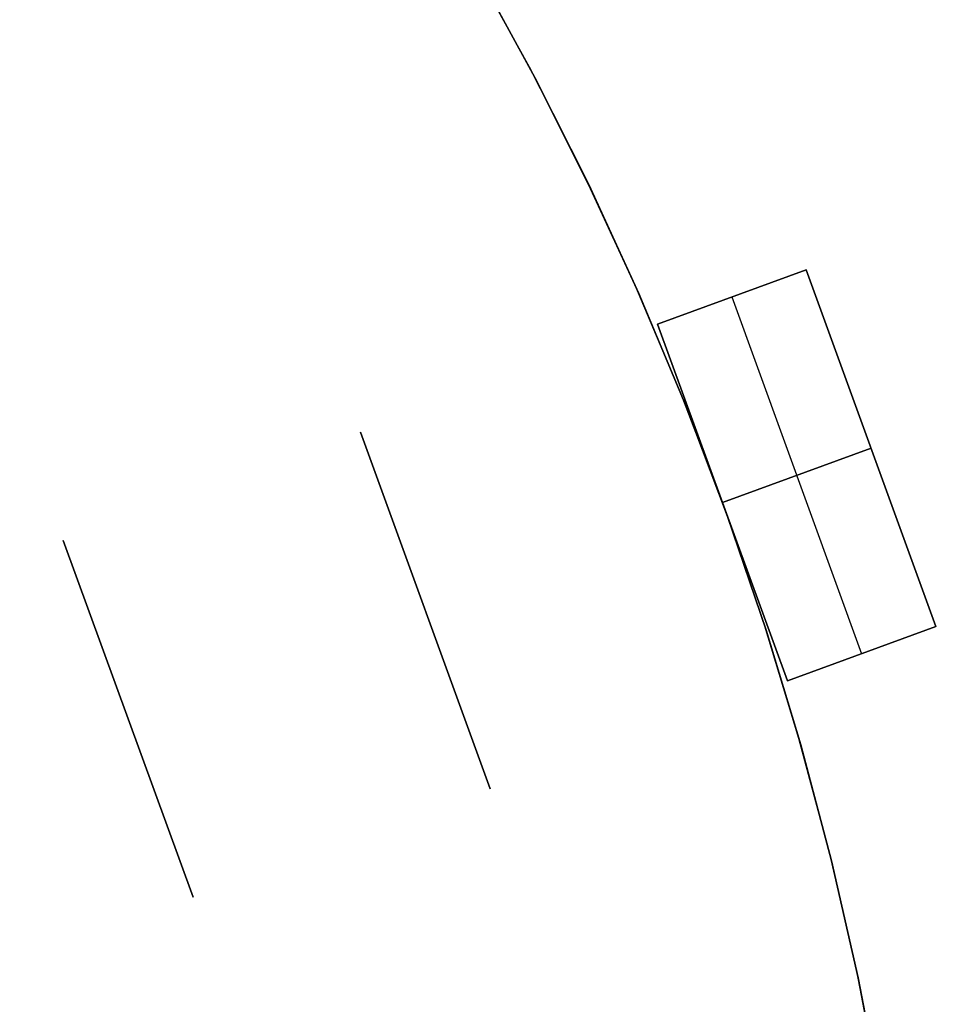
# Model space of a CAD drawing. Header units: millimetres. Extents: x 560 to 900, y 2299 to 2636.
# Tile 36 of 44: x 811 to 840, y 2490 to 2521. Entities that reach past the tile are written whole.
import ezdxf

# ---------------------------------------------------------------- set-up
doc = ezdxf.new("R2010")
doc.units = ezdxf.units.MM

msp = doc.modelspace()

# ---------------------------------------------------------------- linework, layer by layer
at = {"extrusion": (4.54545e-05, -8.01486e-06, 1)}
for points in [[(839.998, 2467.856), (839.933, 2471.648), (839.737, 2475.435), (839.41, 2479.213), (838.954, 2482.977), (838.368, 2486.724), (837.653, 2490.448), (836.811, 2494.145), (835.841, 2497.811), (834.745, 2501.442), (833.526, 2505.033), (832.183, 2508.579), (830.718, 2512.077), (829.134, 2515.522), (827.432, 2518.911), (825.615, 2522.239), (823.683, 2525.503), (821.64, 2528.698), (819.489, 2531.82), (817.231, 2534.867), (814.869, 2537.834), (812.407, 2540.718), (809.846, 2543.515), (807.191, 2546.222), (804.444, 2548.836), (801.609, 2551.354), (798.688, 2553.773), (795.686, 2556.09), (792.605, 2558.301), (789.451, 2560.406), (786.225, 2562.4), (782.933, 2564.282), (779.578, 2566.049), (776.164, 2567.7), (772.695, 2569.232), (769.175, 2570.643), (765.609, 2571.932), (762, 2573.098), (758.354, 2574.139), (754.674, 2575.053), (750.964, 2575.84), (747.229, 2576.498), (743.474, 2577.027), (739.703, 2577.427), (735.921, 2577.697), (732.131, 2577.835), (728.339, 2577.844), (724.549, 2577.721), (720.765, 2577.468), (716.993, 2577.085), (713.235, 2576.571), (709.498, 2575.929), (705.785, 2575.158), (702.101, 2574.26), (698.45, 2573.235), (694.836, 2572.085), (691.265, 2570.811), (687.739, 2569.415), (684.263, 2567.898), (680.842, 2566.262), (677.479, 2564.509), (674.179, 2562.641), (670.945, 2560.661), (667.781, 2558.57), (664.692, 2556.372), (661.679, 2554.068), (658.748, 2551.662), (655.902, 2549.156), (653.144, 2546.554), (650.477, 2543.858), (647.904, 2541.072), (645.429, 2538.199), (643.055, 2535.242), (640.784, 2532.205), (638.619, 2529.092), (636.562, 2525.906), (634.617, 2522.651), (632.785, 2519.33), (631.069, 2515.949), (629.47, 2512.51), (627.99, 2509.019), (626.632, 2505.478)], [(626.632, 2505.478), (625.394, 2501.884), (624.28, 2498.249), (623.293, 2494.578), (622.434, 2490.875), (621.702, 2487.145), (621.101, 2483.391), (620.629, 2479.619), (620.288, 2475.833), (620.078, 2472.037), (619.999, 2468.236), (620.051, 2464.435), (620.235, 2460.638), (620.55, 2456.85), (620.996, 2453.074), (621.572, 2449.317), (622.277, 2445.581), (623.111, 2441.872), (624.073, 2438.194), (625.161, 2434.552), (626.374, 2430.949), (627.712, 2427.391), (629.171, 2423.88), (630.751, 2420.423), (632.449, 2417.022), (634.264, 2413.681), (636.193, 2410.406), (638.234, 2407.199), (640.385, 2404.064), (642.643, 2401.005), (645.005, 2398.027), (647.468, 2395.132), (650.031, 2392.323), (652.688, 2389.605), (655.438, 2386.981), (658.277, 2384.453), (661.202, 2382.024), (664.209, 2379.698), (667.295, 2377.478), (670.455, 2375.365), (673.687, 2373.363), (676.985, 2371.473), (680.347, 2369.699), (683.769, 2368.042), (687.245, 2366.504), (690.773, 2365.087), (694.347, 2363.793), (697.965, 2362.624), (701.62, 2361.58), (705.309, 2360.663), (709.028, 2359.873), (712.772, 2359.213), (716.536, 2358.683), (720.316, 2358.283), (724.108, 2358.014), (727.907, 2357.876), (731.709, 2357.869), (735.508, 2357.994), (739.301, 2358.25), (743.083, 2358.637), (746.849, 2359.154), (750.595, 2359.802), (754.317, 2360.578), (758.009, 2361.482), (761.668, 2362.514), (765.289, 2363.671), (768.868, 2364.953), (772.4, 2366.357), (775.882, 2367.883), (779.309, 2369.528), (782.678, 2371.291), (785.983, 2373.169), (789.221, 2375.16), (792.389, 2377.261), (795.482, 2379.471), (798.497, 2381.787), (801.43, 2384.205), (804.278, 2386.723), (807.037, 2389.339), (809.704, 2392.048), (812.276, 2394.847), (814.75, 2397.734), (817.122, 2400.704), (819.391, 2403.755), (821.552, 2406.882), (823.604, 2410.082), (825.545, 2413.351), (827.371, 2416.685), (829.081, 2420.08), (830.673, 2423.532), (832.144, 2427.037), (833.494, 2430.591), (834.72, 2434.19), (835.82, 2437.828), (836.795, 2441.503), (837.642, 2445.209), (838.36, 2448.942), (838.949, 2452.698), (839.407, 2456.471), (839.736, 2460.259), (839.932, 2464.055), (839.998, 2467.856)]]:
    msp.add_lwpolyline(points, dxfattribs=at)
at = {"extrusion": (-4.54545e-05, 8.01486e-06, 1)}
for points in [[(626.636, 2505.478), (627.994, 2509.018), (629.474, 2512.51), (631.073, 2515.948), (632.789, 2519.33), (634.621, 2522.65), (636.567, 2525.905), (638.623, 2529.091), (640.788, 2532.205), (643.059, 2535.241), (645.434, 2538.198), (647.908, 2541.071), (650.481, 2543.858), (653.148, 2546.553), (655.906, 2549.156), (658.753, 2551.661), (661.684, 2554.068), (664.696, 2556.371), (667.786, 2558.57), (670.949, 2560.66), (674.183, 2562.641), (677.484, 2564.508), (680.846, 2566.261), (684.268, 2567.897), (687.743, 2569.414), (691.269, 2570.81), (694.84, 2572.084), (698.454, 2573.234), (702.105, 2574.259), (705.789, 2575.157), (709.502, 2575.928), (713.24, 2576.571), (716.997, 2577.084), (720.769, 2577.467), (724.553, 2577.72), (728.343, 2577.843), (732.135, 2577.835), (735.925, 2577.696), (739.708, 2577.426), (743.479, 2577.027), (747.234, 2576.497), (750.968, 2575.839), (754.678, 2575.052), (758.358, 2574.138), (762.005, 2573.097), (765.613, 2571.932), (769.179, 2570.642), (772.699, 2569.231), (776.168, 2567.699), (779.582, 2566.048), (782.937, 2564.281), (786.229, 2562.399), (789.455, 2560.405), (792.609, 2558.301), (795.69, 2556.089), (798.692, 2553.772), (801.613, 2551.354), (804.448, 2548.836), (807.195, 2546.221), (809.851, 2543.514), (812.411, 2540.717), (814.874, 2537.833), (817.235, 2534.866), (819.493, 2531.819), (821.645, 2528.697), (823.687, 2525.502), (825.619, 2522.238), (827.436, 2518.91), (829.138, 2515.522), (830.722, 2512.076), (832.187, 2508.578), (833.53, 2505.032), (834.75, 2501.441), (835.845, 2497.811), (836.815, 2494.145), (837.657, 2490.447), (838.372, 2486.723), (838.958, 2482.977), (839.415, 2479.212), (839.741, 2475.434), (839.937, 2471.647), (840.002, 2467.855)], [(840.002, 2467.855), (839.937, 2464.054), (839.74, 2460.258), (839.412, 2456.471), (838.953, 2452.697), (838.364, 2448.941), (837.646, 2445.208), (836.799, 2441.502), (835.825, 2437.828), (834.724, 2434.189), (833.498, 2430.591), (832.149, 2427.037), (830.677, 2423.531), (829.085, 2420.079), (827.375, 2416.684), (825.549, 2413.35), (823.609, 2410.081), (821.556, 2406.881), (819.395, 2403.754), (817.126, 2400.703), (814.754, 2397.733), (812.28, 2394.846), (809.708, 2392.047), (807.041, 2389.338), (804.282, 2386.723), (801.434, 2384.205), (798.501, 2381.786), (795.486, 2379.471), (792.393, 2377.261), (789.226, 2375.159), (785.987, 2373.168), (782.682, 2371.29), (779.314, 2369.527), (775.887, 2367.882), (772.405, 2366.356), (768.872, 2364.952), (765.293, 2363.67), (761.672, 2362.513), (758.013, 2361.482), (754.321, 2360.577), (750.599, 2359.801), (746.853, 2359.154), (743.087, 2358.636), (739.305, 2358.249), (735.513, 2357.993), (731.713, 2357.869), (727.912, 2357.875), (724.113, 2358.013), (720.321, 2358.282), (716.54, 2358.682), (712.776, 2359.213), (709.032, 2359.873), (705.313, 2360.662), (701.624, 2361.579), (697.969, 2362.623), (694.352, 2363.793), (690.777, 2365.087), (687.25, 2366.504), (683.773, 2368.041), (680.352, 2369.698), (676.989, 2371.473), (673.691, 2373.362), (670.459, 2375.364), (667.299, 2377.477), (664.213, 2379.698), (661.206, 2382.023), (658.282, 2384.452), (655.443, 2386.98), (652.692, 2389.605), (650.035, 2392.323), (647.473, 2395.131), (645.009, 2398.026), (642.647, 2401.005), (640.389, 2404.063), (638.238, 2407.198), (636.197, 2410.405), (634.268, 2413.68), (632.453, 2417.021), (630.755, 2420.422), (629.175, 2423.88), (627.716, 2427.39), (626.379, 2430.949), (625.165, 2434.551), (624.077, 2438.194), (623.115, 2441.871), (622.281, 2445.58), (621.576, 2449.316), (621, 2453.074), (620.554, 2456.849), (620.239, 2460.637), (620.056, 2464.434), (620.003, 2468.236), (620.082, 2472.036), (620.292, 2475.832), (620.633, 2479.618), (621.105, 2483.39), (621.707, 2487.144), (622.438, 2490.874), (623.297, 2494.577), (624.285, 2498.249), (625.398, 2501.883), (626.636, 2505.478)]]:
    msp.add_lwpolyline(points, dxfattribs=at)
for points in [[(839.404, 2456.421), (839.735, 2460.225), (839.934, 2464.038), (840, 2467.856), (839.934, 2471.674), (839.735, 2475.487), (839.404, 2479.291), (838.941, 2483.081), (838.347, 2486.853), (837.623, 2490.602), (836.768, 2494.323), (835.785, 2498.013), (834.675, 2501.666), (833.439, 2505.279), (832.077, 2508.846), (830.593, 2512.364), (828.988, 2515.829), (827.263, 2519.235), (825.422, 2522.58)], [(839.404, 2456.421), (839.735, 2460.225), (839.934, 2464.038), (840, 2467.856), (839.934, 2471.674), (839.735, 2475.487), (839.404, 2479.291), (838.941, 2483.081), (838.347, 2486.853), (837.623, 2490.602), (836.768, 2494.323), (835.785, 2498.013), (834.675, 2501.666), (833.439, 2505.279), (832.077, 2508.846), (830.593, 2512.364), (828.988, 2515.829), (827.263, 2519.235), (825.422, 2522.58)], [(840, 2467.856), (839.935, 2471.647), (839.739, 2475.434), (839.412, 2479.212), (838.956, 2482.977), (838.37, 2486.724), (837.655, 2490.448), (836.812, 2494.145), (835.843, 2497.811), (834.747, 2501.442), (833.527, 2505.032), (832.184, 2508.579), (830.72, 2512.077), (829.136, 2515.522), (827.434, 2518.911), (825.616, 2522.239)], [(825.616, 2522.239), (827.434, 2518.911), (829.136, 2515.522), (830.72, 2512.077), (832.184, 2508.579), (833.527, 2505.032), (834.747, 2501.442), (835.843, 2497.811), (836.812, 2494.145), (837.655, 2490.448), (838.37, 2486.724), (838.956, 2482.977), (839.412, 2479.212), (839.739, 2475.434), (839.935, 2471.647), (840, 2467.856)], [(836.013, 2512.826), (831.314, 2511.116)], [(831.314, 2511.116), (836.013, 2512.826)], [(840.117, 2501.55), (836.013, 2512.826)], [(840.117, 2501.55), (836.013, 2512.826)], [(836.013, 2512.826), (840.117, 2501.55)], [(833.663, 2511.971), (837.768, 2500.695)], [(833.663, 2511.971), (837.768, 2500.695)], [(835.418, 2499.84), (831.314, 2511.116)], [(835.418, 2499.84), (831.314, 2511.116)], [(831.314, 2511.116), (835.418, 2499.84)], [(826.021, 2496.42), (821.917, 2507.696)], [(826.021, 2496.42), (821.917, 2507.696)], [(826.021, 2496.42), (821.917, 2507.696)], [(826.021, 2496.42), (821.917, 2507.696)], [(826.021, 2496.42), (821.917, 2507.696)], [(826.021, 2496.42), (821.917, 2507.696)], [(821.917, 2507.696), (826.021, 2496.42)], [(821.917, 2507.696), (826.021, 2496.42)], [(838.065, 2507.188), (833.366, 2505.478)], [(833.366, 2505.478), (838.065, 2507.188)], [(812.52, 2504.276), (816.624, 2492.999)], [(816.624, 2492.999), (812.52, 2504.276)], [(816.624, 2492.999), (812.52, 2504.276)], [(816.624, 2492.999), (812.52, 2504.276)], [(812.52, 2504.276), (816.624, 2492.999)], [(812.52, 2504.276), (816.624, 2492.999)], [(835.418, 2499.84), (840.117, 2501.55)], [(840.117, 2501.55), (835.418, 2499.84)]]:
    msp.add_lwpolyline(points)
at = {"extrusion": (-0.34202, 0.939693, -3.90457e-15)}
msp.add_lwpolyline([(-1655.032, 131.995), (-1655.026, 132.336), (-1655.009, 132.677), (-1654.98, 133.018), (-1654.939, 133.357), (-1654.887, 133.694), (-1654.823, 134.03), (-1654.748, 134.363), (-1654.661, 134.693), (-1654.563, 135.02), (-1654.455, 135.344), (-1654.335, 135.664), (-1654.204, 135.979), (-1654.063, 136.29), (-1653.911, 136.596), (-1653.749, 136.896), (-1653.576, 137.191), (-1653.394, 137.48), (-1653.202, 137.762), (-1653, 138.037), (-1652.789, 138.306), (-1652.569, 138.567), (-1652.34, 138.821), (-1652.103, 139.066), (-1651.858, 139.303), (-1651.604, 139.532), (-1651.343, 139.752), (-1651.074, 139.963), (-1650.799, 140.165), (-1650.517, 140.357), (-1650.228, 140.539), (-1649.933, 140.712), (-1649.633, 140.874), (-1649.327, 141.026), (-1649.016, 141.167), (-1648.701, 141.298), (-1648.381, 141.418), (-1648.057, 141.526), (-1647.73, 141.624), (-1647.4, 141.711), (-1647.067, 141.786), (-1646.731, 141.85), (-1646.394, 141.902), (-1646.055, 141.943), (-1645.714, 141.972), (-1645.373, 141.989), (-1645.032, 141.995)], dxfattribs=at)
at = {"extrusion": (-0.34202, 0.939693, -5.96409e-14)}
msp.add_lwpolyline([(-1645.032, -218.005), (-1645.373, -217.999), (-1645.714, -217.982), (-1646.055, -217.953), (-1646.394, -217.912), (-1646.731, -217.86), (-1647.067, -217.796), (-1647.4, -217.721), (-1647.73, -217.634), (-1648.057, -217.536), (-1648.381, -217.428), (-1648.701, -217.308), (-1649.016, -217.177), (-1649.327, -217.036), (-1649.633, -216.884), (-1649.933, -216.722), (-1650.228, -216.549), (-1650.517, -216.367), (-1650.799, -216.175), (-1651.074, -215.973), (-1651.343, -215.762), (-1651.604, -215.542), (-1651.858, -215.313), (-1652.103, -215.076), (-1652.34, -214.831), (-1652.569, -214.577), (-1652.789, -214.316), (-1653, -214.047), (-1653.202, -213.772), (-1653.394, -213.49), (-1653.576, -213.201), (-1653.749, -212.906), (-1653.911, -212.606), (-1654.063, -212.3), (-1654.204, -211.989), (-1654.335, -211.674), (-1654.455, -211.354), (-1654.563, -211.03), (-1654.661, -210.703), (-1654.748, -210.373), (-1654.823, -210.04), (-1654.887, -209.704), (-1654.939, -209.367), (-1654.98, -209.028), (-1655.009, -208.687), (-1655.026, -208.346), (-1655.032, -208.005)], dxfattribs=at)
at = {"extrusion": (-0.34202, 0.939693, -4.96194e-15)}
msp.add_lwpolyline([(-1650.032, -138.005), (-1650.02, -138.688), (-1649.985, -139.37), (-1649.927, -140.05), (-1649.846, -140.728), (-1649.741, -141.403), (-1649.614, -142.074), (-1649.463, -142.74), (-1649.29, -143.401), (-1649.095, -144.055), (-1648.877, -144.703), (-1648.638, -145.342), (-1648.376, -145.973), (-1648.093, -146.595), (-1647.79, -147.206), (-1647.465, -147.807), (-1647.12, -148.397), (-1646.756, -148.974), (-1646.371, -149.539), (-1645.968, -150.09), (-1645.546, -150.627), (-1645.106, -151.149), (-1644.649, -151.656), (-1644.174, -152.147), (-1643.683, -152.622), (-1643.176, -153.079), (-1642.654, -153.519), (-1642.117, -153.941), (-1641.566, -154.344), (-1641.001, -154.729), (-1640.424, -155.093), (-1639.834, -155.438), (-1639.233, -155.763), (-1638.622, -156.066), (-1638, -156.349), (-1637.369, -156.611), (-1636.73, -156.85), (-1636.082, -157.068), (-1635.428, -157.263), (-1634.767, -157.436), (-1634.101, -157.587), (-1633.43, -157.714), (-1632.755, -157.819), (-1632.077, -157.9), (-1631.397, -157.958), (-1630.715, -157.993), (-1630.032, -158.005)], dxfattribs=at)
at = {"extrusion": (-0.34202, 0.939693, 5.2787e-15)}
msp.add_lwpolyline([(-1630.032, 81.995), (-1630.715, 81.983), (-1631.397, 81.948), (-1632.077, 81.89), (-1632.755, 81.809), (-1633.43, 81.704), (-1634.101, 81.577), (-1634.767, 81.426), (-1635.428, 81.253), (-1636.082, 81.058), (-1636.73, 80.84), (-1637.369, 80.601), (-1638, 80.339), (-1638.622, 80.056), (-1639.233, 79.753), (-1639.834, 79.428), (-1640.424, 79.083), (-1641.001, 78.719), (-1641.566, 78.334), (-1642.117, 77.931), (-1642.654, 77.509), (-1643.176, 77.069), (-1643.683, 76.612), (-1644.174, 76.137), (-1644.649, 75.646), (-1645.106, 75.139), (-1645.546, 74.617), (-1645.968, 74.08), (-1646.371, 73.529), (-1646.756, 72.964), (-1647.12, 72.387), (-1647.465, 71.797), (-1647.79, 71.196), (-1648.093, 70.585), (-1648.376, 69.963), (-1648.638, 69.332), (-1648.877, 68.693), (-1649.095, 68.045), (-1649.29, 67.391), (-1649.463, 66.73), (-1649.614, 66.064), (-1649.741, 65.393), (-1649.846, 64.718), (-1649.927, 64.04), (-1649.985, 63.36), (-1650.02, 62.678), (-1650.032, 61.995)], dxfattribs=at)
at = {"extrusion": (-0.34202, 0.939693, 2.9099e-14)}
msp.add_lwpolyline([(-1640.032, 141.995), (-1639.691, 141.989), (-1639.35, 141.972), (-1639.009, 141.943), (-1638.67, 141.902), (-1638.333, 141.85), (-1637.997, 141.786), (-1637.664, 141.711), (-1637.334, 141.624), (-1637.007, 141.526), (-1636.683, 141.418), (-1636.363, 141.298), (-1636.048, 141.167), (-1635.737, 141.026), (-1635.431, 140.874), (-1635.131, 140.712), (-1634.836, 140.539), (-1634.547, 140.357), (-1634.265, 140.165), (-1633.99, 139.963), (-1633.721, 139.752), (-1633.46, 139.532), (-1633.206, 139.303), (-1632.961, 139.066), (-1632.724, 138.821), (-1632.495, 138.567), (-1632.275, 138.306), (-1632.064, 138.037), (-1631.862, 137.762), (-1631.67, 137.48), (-1631.488, 137.191), (-1631.315, 136.896), (-1631.153, 136.596), (-1631.001, 136.29), (-1630.86, 135.979), (-1630.729, 135.664), (-1630.609, 135.344), (-1630.501, 135.02), (-1630.403, 134.693), (-1630.316, 134.363), (-1630.241, 134.03), (-1630.177, 133.694), (-1630.125, 133.357), (-1630.084, 133.018), (-1630.055, 132.677), (-1630.038, 132.336), (-1630.032, 131.995)], dxfattribs=at)
at = {"extrusion": (-0.34202, 0.939693, 8.24552e-14)}
msp.add_lwpolyline([(-1630.032, -208.005), (-1630.038, -208.346), (-1630.055, -208.687), (-1630.084, -209.028), (-1630.125, -209.367), (-1630.177, -209.704), (-1630.241, -210.04), (-1630.316, -210.373), (-1630.403, -210.703), (-1630.501, -211.03), (-1630.609, -211.354), (-1630.729, -211.674), (-1630.86, -211.989), (-1631.001, -212.3), (-1631.153, -212.606), (-1631.315, -212.906), (-1631.488, -213.201), (-1631.67, -213.49), (-1631.862, -213.772), (-1632.064, -214.047), (-1632.275, -214.316), (-1632.495, -214.577), (-1632.724, -214.831), (-1632.961, -215.076), (-1633.206, -215.313), (-1633.46, -215.542), (-1633.721, -215.762), (-1633.99, -215.973), (-1634.265, -216.175), (-1634.547, -216.367), (-1634.836, -216.549), (-1635.131, -216.722), (-1635.431, -216.884), (-1635.737, -217.036), (-1636.048, -217.177), (-1636.363, -217.308), (-1636.683, -217.428), (-1637.007, -217.536), (-1637.334, -217.634), (-1637.664, -217.721), (-1637.997, -217.796), (-1638.333, -217.86), (-1638.67, -217.912), (-1639.009, -217.953), (-1639.35, -217.982), (-1639.691, -217.999), (-1640.032, -218.005)], dxfattribs=at)
at = {"extrusion": (-0.34202, 0.939693, -5.05414e-15)}
msp.add_lwpolyline([(-1655.032, 131.995), (-1655.026, 132.336), (-1655.009, 132.677), (-1654.98, 133.018), (-1654.939, 133.357), (-1654.887, 133.694), (-1654.823, 134.03), (-1654.748, 134.363), (-1654.661, 134.693), (-1654.563, 135.02), (-1654.455, 135.344), (-1654.335, 135.664), (-1654.204, 135.979), (-1654.063, 136.29), (-1653.911, 136.596), (-1653.749, 136.896), (-1653.576, 137.191), (-1653.394, 137.48), (-1653.202, 137.762), (-1653, 138.037), (-1652.789, 138.306), (-1652.569, 138.567), (-1652.34, 138.821), (-1652.103, 139.066), (-1651.858, 139.303), (-1651.604, 139.532), (-1651.343, 139.752), (-1651.074, 139.963), (-1650.799, 140.165), (-1650.517, 140.357), (-1650.228, 140.539), (-1649.933, 140.712), (-1649.633, 140.874), (-1649.327, 141.026), (-1649.016, 141.167), (-1648.701, 141.298), (-1648.381, 141.418), (-1648.057, 141.526), (-1647.73, 141.624), (-1647.4, 141.711), (-1647.067, 141.786), (-1646.731, 141.85), (-1646.394, 141.902), (-1646.055, 141.943), (-1645.714, 141.972), (-1645.373, 141.989), (-1645.032, 141.995)], dxfattribs=at)
at = {"extrusion": (-0.34202, 0.939693, -8.01977e-14)}
msp.add_lwpolyline([(-1645.032, -218.005), (-1645.373, -217.999), (-1645.714, -217.982), (-1646.055, -217.953), (-1646.394, -217.912), (-1646.731, -217.86), (-1647.067, -217.796), (-1647.4, -217.721), (-1647.73, -217.634), (-1648.057, -217.536), (-1648.381, -217.428), (-1648.701, -217.308), (-1649.016, -217.177), (-1649.327, -217.036), (-1649.633, -216.884), (-1649.933, -216.722), (-1650.228, -216.549), (-1650.517, -216.367), (-1650.799, -216.175), (-1651.074, -215.973), (-1651.343, -215.762), (-1651.604, -215.542), (-1651.858, -215.313), (-1652.103, -215.076), (-1652.34, -214.831), (-1652.569, -214.577), (-1652.789, -214.316), (-1653, -214.047), (-1653.202, -213.772), (-1653.394, -213.49), (-1653.576, -213.201), (-1653.749, -212.906), (-1653.911, -212.606), (-1654.063, -212.3), (-1654.204, -211.989), (-1654.335, -211.674), (-1654.455, -211.354), (-1654.563, -211.03), (-1654.661, -210.703), (-1654.748, -210.373), (-1654.823, -210.04), (-1654.887, -209.704), (-1654.939, -209.367), (-1654.98, -209.028), (-1655.009, -208.687), (-1655.026, -208.346), (-1655.032, -208.005)], dxfattribs=at)
at = {"extrusion": (-0.34202, 0.939693, 3.49991e-15)}
msp.add_lwpolyline([(-1630.032, -158.005), (-1630.715, -157.993), (-1631.397, -157.958), (-1632.077, -157.9), (-1632.755, -157.819), (-1633.43, -157.714), (-1634.101, -157.587), (-1634.767, -157.436), (-1635.428, -157.263), (-1636.082, -157.068), (-1636.73, -156.85), (-1637.369, -156.611), (-1638, -156.349), (-1638.622, -156.066), (-1639.233, -155.763), (-1639.834, -155.438), (-1640.424, -155.093), (-1641.001, -154.729), (-1641.566, -154.344), (-1642.117, -153.941), (-1642.654, -153.519), (-1643.176, -153.079), (-1643.683, -152.622), (-1644.174, -152.147), (-1644.649, -151.656), (-1645.106, -151.149), (-1645.546, -150.627), (-1645.968, -150.09), (-1646.371, -149.539), (-1646.756, -148.974), (-1647.12, -148.397), (-1647.465, -147.807), (-1647.79, -147.206), (-1648.093, -146.595), (-1648.376, -145.973), (-1648.638, -145.342), (-1648.877, -144.703), (-1649.095, -144.055), (-1649.29, -143.401), (-1649.463, -142.74), (-1649.614, -142.074), (-1649.741, -141.403), (-1649.846, -140.728), (-1649.927, -140.05), (-1649.985, -139.37), (-1650.02, -138.688), (-1650.032, -138.005)], dxfattribs=at)
at = {"extrusion": (-0.34202, 0.939693, -2.53333e-15)}
msp.add_lwpolyline([(-1650.032, 61.995), (-1650.02, 62.678), (-1649.985, 63.36), (-1649.927, 64.04), (-1649.846, 64.718), (-1649.741, 65.393), (-1649.614, 66.064), (-1649.463, 66.73), (-1649.29, 67.391), (-1649.095, 68.045), (-1648.877, 68.693), (-1648.638, 69.332), (-1648.376, 69.963), (-1648.093, 70.585), (-1647.79, 71.196), (-1647.465, 71.797), (-1647.12, 72.387), (-1646.756, 72.964), (-1646.371, 73.529), (-1645.968, 74.08), (-1645.546, 74.617), (-1645.106, 75.139), (-1644.649, 75.646), (-1644.174, 76.137), (-1643.683, 76.612), (-1643.176, 77.069), (-1642.654, 77.509), (-1642.117, 77.931), (-1641.566, 78.334), (-1641.001, 78.719), (-1640.424, 79.083), (-1639.834, 79.428), (-1639.233, 79.753), (-1638.622, 80.056), (-1638, 80.339), (-1637.369, 80.601), (-1636.73, 80.84), (-1636.082, 81.058), (-1635.428, 81.253), (-1634.767, 81.426), (-1634.101, 81.577), (-1633.43, 81.704), (-1632.755, 81.809), (-1632.077, 81.89), (-1631.397, 81.948), (-1630.715, 81.983), (-1630.032, 81.995)], dxfattribs=at)
at = {"extrusion": (-0.34202, 0.939693, 7.55223e-14)}
msp.add_lwpolyline([(-1630.032, -158.005), (-1629.691, -158.011), (-1629.35, -158.028), (-1629.009, -158.057), (-1628.67, -158.098), (-1628.333, -158.15), (-1627.997, -158.214), (-1627.664, -158.289), (-1627.334, -158.376), (-1627.007, -158.474), (-1626.683, -158.582), (-1626.363, -158.702), (-1626.048, -158.833), (-1625.737, -158.974), (-1625.431, -159.126), (-1625.131, -159.288), (-1624.836, -159.461), (-1624.547, -159.643), (-1624.265, -159.835), (-1623.99, -160.037), (-1623.721, -160.248), (-1623.46, -160.468), (-1623.206, -160.697), (-1622.961, -160.934), (-1622.724, -161.179), (-1622.495, -161.433), (-1622.275, -161.694), (-1622.064, -161.963), (-1621.862, -162.238), (-1621.67, -162.52), (-1621.488, -162.809), (-1621.315, -163.104), (-1621.153, -163.404), (-1621.001, -163.71), (-1620.86, -164.021), (-1620.729, -164.336), (-1620.609, -164.656), (-1620.501, -164.98), (-1620.403, -165.307), (-1620.316, -165.637), (-1620.241, -165.97), (-1620.177, -166.306), (-1620.125, -166.643), (-1620.084, -166.982), (-1620.055, -167.323), (-1620.038, -167.664), (-1620.032, -168.005)], dxfattribs=at)
at = {"extrusion": (-0.34202, 0.939693, -3.6888e-14)}
msp.add_lwpolyline([(-1620.032, 91.995), (-1620.038, 91.654), (-1620.055, 91.313), (-1620.084, 90.972), (-1620.125, 90.633), (-1620.177, 90.296), (-1620.241, 89.96), (-1620.316, 89.627), (-1620.403, 89.297), (-1620.501, 88.97), (-1620.609, 88.646), (-1620.729, 88.326), (-1620.86, 88.011), (-1621.001, 87.7), (-1621.153, 87.394), (-1621.315, 87.094), (-1621.488, 86.799), (-1621.67, 86.51), (-1621.862, 86.228), (-1622.064, 85.953), (-1622.275, 85.684), (-1622.495, 85.423), (-1622.724, 85.169), (-1622.961, 84.924), (-1623.206, 84.687), (-1623.46, 84.458), (-1623.721, 84.238), (-1623.99, 84.027), (-1624.265, 83.825), (-1624.547, 83.633), (-1624.836, 83.451), (-1625.131, 83.278), (-1625.431, 83.116), (-1625.737, 82.964), (-1626.048, 82.823), (-1626.363, 82.692), (-1626.683, 82.572), (-1627.007, 82.464), (-1627.334, 82.366), (-1627.664, 82.279), (-1627.997, 82.204), (-1628.333, 82.14), (-1628.67, 82.088), (-1629.009, 82.047), (-1629.35, 82.018), (-1629.691, 82.001), (-1630.032, 81.995)], dxfattribs=at)
at = {"extrusion": (-0.34202, 0.939693, -4.27998e-14)}
msp.add_lwpolyline([(-1630.032, 126.995), (-1629.691, 126.989), (-1629.35, 126.972), (-1629.009, 126.943), (-1628.67, 126.902), (-1628.333, 126.85), (-1627.997, 126.786), (-1627.664, 126.711), (-1627.334, 126.624), (-1627.007, 126.526), (-1626.683, 126.418), (-1626.363, 126.298), (-1626.048, 126.167), (-1625.737, 126.026), (-1625.431, 125.874), (-1625.131, 125.712), (-1624.836, 125.539), (-1624.547, 125.357), (-1624.265, 125.165), (-1623.99, 124.963), (-1623.721, 124.752), (-1623.46, 124.532), (-1623.206, 124.303), (-1622.961, 124.066), (-1622.724, 123.821), (-1622.495, 123.567), (-1622.275, 123.306), (-1622.064, 123.037), (-1621.862, 122.762), (-1621.67, 122.48), (-1621.488, 122.191), (-1621.315, 121.896), (-1621.153, 121.596), (-1621.001, 121.29), (-1620.86, 120.979), (-1620.729, 120.664), (-1620.609, 120.344), (-1620.501, 120.02), (-1620.403, 119.693), (-1620.316, 119.363), (-1620.241, 119.03), (-1620.177, 118.694), (-1620.125, 118.357), (-1620.084, 118.018), (-1620.055, 117.677), (-1620.038, 117.336), (-1620.032, 116.995)], dxfattribs=at)
at = {"extrusion": (-0.34202, 0.939693, -3.02828e-14)}
msp.add_lwpolyline([(-1620.032, -193.005), (-1620.038, -193.346), (-1620.055, -193.687), (-1620.084, -194.028), (-1620.125, -194.367), (-1620.177, -194.704), (-1620.241, -195.04), (-1620.316, -195.373), (-1620.403, -195.703), (-1620.501, -196.03), (-1620.609, -196.354), (-1620.729, -196.674), (-1620.86, -196.989), (-1621.001, -197.3), (-1621.153, -197.606), (-1621.315, -197.906), (-1621.488, -198.201), (-1621.67, -198.49), (-1621.862, -198.772), (-1622.064, -199.047), (-1622.275, -199.316), (-1622.495, -199.577), (-1622.724, -199.831), (-1622.961, -200.076), (-1623.206, -200.313), (-1623.46, -200.542), (-1623.721, -200.762), (-1623.99, -200.973), (-1624.265, -201.175), (-1624.547, -201.367), (-1624.836, -201.549), (-1625.131, -201.722), (-1625.431, -201.884), (-1625.737, -202.036), (-1626.048, -202.177), (-1626.363, -202.308), (-1626.683, -202.428), (-1627.007, -202.536), (-1627.334, -202.634), (-1627.664, -202.721), (-1627.997, -202.796), (-1628.333, -202.86), (-1628.67, -202.912), (-1629.009, -202.953), (-1629.35, -202.982), (-1629.691, -202.999), (-1630.032, -203.005)], dxfattribs=at)
at = {"extrusion": (1, 0, 0)}
for points in [[(2507.696, 131.995), (2507.696, 126.995)], [(2507.696, -203.005), (2507.696, -208.005)], [(2504.276, -168.005), (2504.276, -193.005)], [(2504.276, 116.995), (2504.276, 91.995)], [(2502.058, 131.995), (2502.058, 126.995)], [(2502.058, -203.005), (2502.058, -208.005)], [(2498.638, 116.995), (2498.638, 91.995)], [(2498.638, -168.005), (2498.638, -193.005)], [(2496.42, 126.995), (2496.42, 131.995)], [(2496.42, -208.005), (2496.42, -203.005)], [(2492.999, 91.995), (2492.999, 116.995)], [(2492.999, -193.005), (2492.999, -168.005)]]:
    msp.add_lwpolyline(points, dxfattribs=at)
at = {"extrusion": (-0.34202, 0.939693, 2.10817e-14)}
msp.add_lwpolyline([(-1640.032, 141.995), (-1639.691, 141.989), (-1639.35, 141.972), (-1639.009, 141.943), (-1638.67, 141.902), (-1638.333, 141.85), (-1637.997, 141.786), (-1637.664, 141.711), (-1637.334, 141.624), (-1637.007, 141.526), (-1636.683, 141.418), (-1636.363, 141.298), (-1636.048, 141.167), (-1635.737, 141.026), (-1635.431, 140.874), (-1635.131, 140.712), (-1634.836, 140.539), (-1634.547, 140.357), (-1634.265, 140.165), (-1633.99, 139.963), (-1633.721, 139.752), (-1633.46, 139.532), (-1633.206, 139.303), (-1632.961, 139.066), (-1632.724, 138.821), (-1632.495, 138.567), (-1632.275, 138.306), (-1632.064, 138.037), (-1631.862, 137.762), (-1631.67, 137.48), (-1631.488, 137.191), (-1631.315, 136.896), (-1631.153, 136.596), (-1631.001, 136.29), (-1630.86, 135.979), (-1630.729, 135.664), (-1630.609, 135.344), (-1630.501, 135.02), (-1630.403, 134.693), (-1630.316, 134.363), (-1630.241, 134.03), (-1630.177, 133.694), (-1630.125, 133.357), (-1630.084, 133.018), (-1630.055, 132.677), (-1630.038, 132.336), (-1630.032, 131.995)], dxfattribs=at)
at = {"extrusion": (-0.34202, 0.939693, -4.38736e-14)}
msp.add_lwpolyline([(-1630.032, -208.005), (-1630.038, -208.346), (-1630.055, -208.687), (-1630.084, -209.028), (-1630.125, -209.367), (-1630.177, -209.704), (-1630.241, -210.04), (-1630.316, -210.373), (-1630.403, -210.703), (-1630.501, -211.03), (-1630.609, -211.354), (-1630.729, -211.674), (-1630.86, -211.989), (-1631.001, -212.3), (-1631.153, -212.606), (-1631.315, -212.906), (-1631.488, -213.201), (-1631.67, -213.49), (-1631.862, -213.772), (-1632.064, -214.047), (-1632.275, -214.316), (-1632.495, -214.577), (-1632.724, -214.831), (-1632.961, -215.076), (-1633.206, -215.313), (-1633.46, -215.542), (-1633.721, -215.762), (-1633.99, -215.973), (-1634.265, -216.175), (-1634.547, -216.367), (-1634.836, -216.549), (-1635.131, -216.722), (-1635.431, -216.884), (-1635.737, -217.036), (-1636.048, -217.177), (-1636.363, -217.308), (-1636.683, -217.428), (-1637.007, -217.536), (-1637.334, -217.634), (-1637.664, -217.721), (-1637.997, -217.796), (-1638.333, -217.86), (-1638.67, -217.912), (-1639.009, -217.953), (-1639.35, -217.982), (-1639.691, -217.999), (-1640.032, -218.005)], dxfattribs=at)
at = {"extrusion": (-0.34202, 0.939693, 7.56528e-14)}
msp.add_lwpolyline([(-1645.032, 141.995), (-1645.373, 141.989), (-1645.714, 141.972), (-1646.055, 141.943), (-1646.394, 141.902), (-1646.731, 141.85), (-1647.067, 141.786), (-1647.4, 141.711), (-1647.73, 141.624), (-1648.057, 141.526), (-1648.381, 141.418), (-1648.701, 141.298), (-1649.016, 141.167), (-1649.327, 141.026), (-1649.633, 140.874), (-1649.933, 140.712), (-1650.228, 140.539), (-1650.517, 140.357), (-1650.799, 140.165), (-1651.074, 139.963), (-1651.343, 139.752), (-1651.604, 139.532), (-1651.858, 139.303), (-1652.103, 139.066), (-1652.34, 138.821), (-1652.569, 138.567), (-1652.789, 138.306), (-1653, 138.037), (-1653.202, 137.762), (-1653.394, 137.48), (-1653.576, 137.191), (-1653.749, 136.896), (-1653.911, 136.596), (-1654.063, 136.29), (-1654.204, 135.979), (-1654.335, 135.664), (-1654.455, 135.344), (-1654.563, 135.02), (-1654.661, 134.693), (-1654.748, 134.363), (-1654.823, 134.03), (-1654.887, 133.694), (-1654.939, 133.357), (-1654.98, 133.018), (-1655.009, 132.677), (-1655.026, 132.336), (-1655.032, 131.995)], dxfattribs=at)
at = {"extrusion": (-0.34202, 0.939693, -1.54273e-14)}
msp.add_lwpolyline([(-1655.032, -208.005), (-1655.026, -208.346), (-1655.009, -208.687), (-1654.98, -209.028), (-1654.939, -209.367), (-1654.887, -209.704), (-1654.823, -210.04), (-1654.748, -210.373), (-1654.661, -210.703), (-1654.563, -211.03), (-1654.455, -211.354), (-1654.335, -211.674), (-1654.204, -211.989), (-1654.063, -212.3), (-1653.911, -212.606), (-1653.749, -212.906), (-1653.576, -213.201), (-1653.394, -213.49), (-1653.202, -213.772), (-1653, -214.047), (-1652.789, -214.316), (-1652.569, -214.577), (-1652.34, -214.831), (-1652.103, -215.076), (-1651.858, -215.313), (-1651.604, -215.542), (-1651.343, -215.762), (-1651.074, -215.973), (-1650.799, -216.175), (-1650.517, -216.367), (-1650.228, -216.549), (-1649.933, -216.722), (-1649.633, -216.884), (-1649.327, -217.036), (-1649.016, -217.177), (-1648.701, -217.308), (-1648.381, -217.428), (-1648.057, -217.536), (-1647.73, -217.634), (-1647.4, -217.721), (-1647.067, -217.796), (-1646.731, -217.86), (-1646.394, -217.912), (-1646.055, -217.953), (-1645.714, -217.982), (-1645.373, -217.999), (-1645.032, -218.005)], dxfattribs=at)
at = {"extrusion": (-0.34202, 0.939693, 8.83496e-15)}
msp.add_lwpolyline([(-1630.032, -158.005), (-1630.715, -157.993), (-1631.397, -157.958), (-1632.077, -157.9), (-1632.755, -157.819), (-1633.43, -157.714), (-1634.101, -157.587), (-1634.767, -157.436), (-1635.428, -157.263), (-1636.082, -157.068), (-1636.73, -156.85), (-1637.369, -156.611), (-1638, -156.349), (-1638.622, -156.066), (-1639.233, -155.763), (-1639.834, -155.438), (-1640.424, -155.093), (-1641.001, -154.729), (-1641.566, -154.344), (-1642.117, -153.941), (-1642.654, -153.519), (-1643.176, -153.079), (-1643.683, -152.622), (-1644.174, -152.147), (-1644.649, -151.656), (-1645.106, -151.149), (-1645.546, -150.627), (-1645.968, -150.09), (-1646.371, -149.539), (-1646.756, -148.974), (-1647.12, -148.397), (-1647.465, -147.807), (-1647.79, -147.206), (-1648.093, -146.595), (-1648.376, -145.973), (-1648.638, -145.342), (-1648.877, -144.703), (-1649.095, -144.055), (-1649.29, -143.401), (-1649.463, -142.74), (-1649.614, -142.074), (-1649.741, -141.403), (-1649.846, -140.728), (-1649.927, -140.05), (-1649.985, -139.37), (-1650.02, -138.688), (-1650.032, -138.005)], dxfattribs=at)
at = {"extrusion": (-0.34202, 0.939693, -3.90565e-15)}
msp.add_lwpolyline([(-1650.032, 61.995), (-1650.02, 62.678), (-1649.985, 63.36), (-1649.927, 64.04), (-1649.846, 64.718), (-1649.741, 65.393), (-1649.614, 66.064), (-1649.463, 66.73), (-1649.29, 67.391), (-1649.095, 68.045), (-1648.877, 68.693), (-1648.638, 69.332), (-1648.376, 69.963), (-1648.093, 70.585), (-1647.79, 71.196), (-1647.465, 71.797), (-1647.12, 72.387), (-1646.756, 72.964), (-1646.371, 73.529), (-1645.968, 74.08), (-1645.546, 74.617), (-1645.106, 75.139), (-1644.649, 75.646), (-1644.174, 76.137), (-1643.683, 76.612), (-1643.176, 77.069), (-1642.654, 77.509), (-1642.117, 77.931), (-1641.566, 78.334), (-1641.001, 78.719), (-1640.424, 79.083), (-1639.834, 79.428), (-1639.233, 79.753), (-1638.622, 80.056), (-1638, 80.339), (-1637.369, 80.601), (-1636.73, 80.84), (-1636.082, 81.058), (-1635.428, 81.253), (-1634.767, 81.426), (-1634.101, 81.577), (-1633.43, 81.704), (-1632.755, 81.809), (-1632.077, 81.89), (-1631.397, 81.948), (-1630.715, 81.983), (-1630.032, 81.995)], dxfattribs=at)
at = {"extrusion": (-0.34202, 0.939693, -5.77571e-14)}
msp.add_lwpolyline([(-1630.032, -158.005), (-1629.691, -158.011), (-1629.35, -158.028), (-1629.009, -158.057), (-1628.67, -158.098), (-1628.333, -158.15), (-1627.997, -158.214), (-1627.664, -158.289), (-1627.334, -158.376), (-1627.007, -158.474), (-1626.683, -158.582), (-1626.363, -158.702), (-1626.048, -158.833), (-1625.737, -158.974), (-1625.431, -159.126), (-1625.131, -159.288), (-1624.836, -159.461), (-1624.547, -159.643), (-1624.265, -159.835), (-1623.99, -160.037), (-1623.721, -160.248), (-1623.46, -160.468), (-1623.206, -160.697), (-1622.961, -160.934), (-1622.724, -161.179), (-1622.495, -161.433), (-1622.275, -161.694), (-1622.064, -161.963), (-1621.862, -162.238), (-1621.67, -162.52), (-1621.488, -162.809), (-1621.315, -163.104), (-1621.153, -163.404), (-1621.001, -163.71), (-1620.86, -164.021), (-1620.729, -164.336), (-1620.609, -164.656), (-1620.501, -164.98), (-1620.403, -165.307), (-1620.316, -165.637), (-1620.241, -165.97), (-1620.177, -166.306), (-1620.125, -166.643), (-1620.084, -166.982), (-1620.055, -167.323), (-1620.038, -167.664), (-1620.032, -168.005)], dxfattribs=at)
at = {"extrusion": (-0.34202, 0.939693, -1.161e-15)}
msp.add_lwpolyline([(-1620.032, 91.995), (-1620.038, 91.654), (-1620.055, 91.313), (-1620.084, 90.972), (-1620.125, 90.633), (-1620.177, 90.296), (-1620.241, 89.96), (-1620.316, 89.627), (-1620.403, 89.297), (-1620.501, 88.97), (-1620.609, 88.646), (-1620.729, 88.326), (-1620.86, 88.011), (-1621.001, 87.7), (-1621.153, 87.394), (-1621.315, 87.094), (-1621.488, 86.799), (-1621.67, 86.51), (-1621.862, 86.228), (-1622.064, 85.953), (-1622.275, 85.684), (-1622.495, 85.423), (-1622.724, 85.169), (-1622.961, 84.924), (-1623.206, 84.687), (-1623.46, 84.458), (-1623.721, 84.238), (-1623.99, 84.027), (-1624.265, 83.825), (-1624.547, 83.633), (-1624.836, 83.451), (-1625.131, 83.278), (-1625.431, 83.116), (-1625.737, 82.964), (-1626.048, 82.823), (-1626.363, 82.692), (-1626.683, 82.572), (-1627.007, 82.464), (-1627.334, 82.366), (-1627.664, 82.279), (-1627.997, 82.204), (-1628.333, 82.14), (-1628.67, 82.088), (-1629.009, 82.047), (-1629.35, 82.018), (-1629.691, 82.001), (-1630.032, 81.995)], dxfattribs=at)
at = {"extrusion": (-0.34202, 0.939693, -1.08026e-13)}
msp.add_lwpolyline([(-1630.032, 126.995), (-1629.691, 126.989), (-1629.35, 126.972), (-1629.009, 126.943), (-1628.67, 126.902), (-1628.333, 126.85), (-1627.997, 126.786), (-1627.664, 126.711), (-1627.334, 126.624), (-1627.007, 126.526), (-1626.683, 126.418), (-1626.363, 126.298), (-1626.048, 126.167), (-1625.737, 126.026), (-1625.431, 125.874), (-1625.131, 125.712), (-1624.836, 125.539), (-1624.547, 125.357), (-1624.265, 125.165), (-1623.99, 124.963), (-1623.721, 124.752), (-1623.46, 124.532), (-1623.206, 124.303), (-1622.961, 124.066), (-1622.724, 123.821), (-1622.495, 123.567), (-1622.275, 123.306), (-1622.064, 123.037), (-1621.862, 122.762), (-1621.67, 122.48), (-1621.488, 122.191), (-1621.315, 121.896), (-1621.153, 121.596), (-1621.001, 121.29), (-1620.86, 120.979), (-1620.729, 120.664), (-1620.609, 120.344), (-1620.501, 120.02), (-1620.403, 119.693), (-1620.316, 119.363), (-1620.241, 119.03), (-1620.177, 118.694), (-1620.125, 118.357), (-1620.084, 118.018), (-1620.055, 117.677), (-1620.038, 117.336), (-1620.032, 116.995)], dxfattribs=at)
at = {"extrusion": (-0.34202, 0.939693, -3.22602e-14)}
msp.add_lwpolyline([(-1620.032, -193.005), (-1620.038, -193.346), (-1620.055, -193.687), (-1620.084, -194.028), (-1620.125, -194.367), (-1620.177, -194.704), (-1620.241, -195.04), (-1620.316, -195.373), (-1620.403, -195.703), (-1620.501, -196.03), (-1620.609, -196.354), (-1620.729, -196.674), (-1620.86, -196.989), (-1621.001, -197.3), (-1621.153, -197.606), (-1621.315, -197.906), (-1621.488, -198.201), (-1621.67, -198.49), (-1621.862, -198.772), (-1622.064, -199.047), (-1622.275, -199.316), (-1622.495, -199.577), (-1622.724, -199.831), (-1622.961, -200.076), (-1623.206, -200.313), (-1623.46, -200.542), (-1623.721, -200.762), (-1623.99, -200.973), (-1624.265, -201.175), (-1624.547, -201.367), (-1624.836, -201.549), (-1625.131, -201.722), (-1625.431, -201.884), (-1625.737, -202.036), (-1626.048, -202.177), (-1626.363, -202.308), (-1626.683, -202.428), (-1627.007, -202.536), (-1627.334, -202.634), (-1627.664, -202.721), (-1627.997, -202.796), (-1628.333, -202.86), (-1628.67, -202.912), (-1629.009, -202.953), (-1629.35, -202.982), (-1629.691, -202.999), (-1630.032, -203.005)], dxfattribs=at)
at = {"extrusion": (-0.34202, 0.939693, 3.68871e-14)}
msp.add_lwpolyline([(-1630.032, 131.995), (-1630.038, 132.336), (-1630.055, 132.677), (-1630.084, 133.018), (-1630.125, 133.357), (-1630.177, 133.694), (-1630.241, 134.03), (-1630.316, 134.363), (-1630.403, 134.693), (-1630.501, 135.02), (-1630.609, 135.344), (-1630.729, 135.664), (-1630.86, 135.979), (-1631.001, 136.29), (-1631.153, 136.596), (-1631.315, 136.896), (-1631.488, 137.191), (-1631.67, 137.48), (-1631.862, 137.762), (-1632.064, 138.037), (-1632.275, 138.306), (-1632.495, 138.567), (-1632.724, 138.821), (-1632.961, 139.066), (-1633.206, 139.303), (-1633.46, 139.532), (-1633.721, 139.752), (-1633.99, 139.963), (-1634.265, 140.165), (-1634.547, 140.357), (-1634.836, 140.539), (-1635.131, 140.712), (-1635.431, 140.874), (-1635.737, 141.026), (-1636.048, 141.167), (-1636.363, 141.298), (-1636.683, 141.418), (-1637.007, 141.526), (-1637.334, 141.624), (-1637.664, 141.711), (-1637.997, 141.786), (-1638.333, 141.85), (-1638.67, 141.902), (-1639.009, 141.943), (-1639.35, 141.972), (-1639.691, 141.989), (-1640.032, 141.995)], dxfattribs=at)
at = {"extrusion": (-0.34202, 0.939693, 3.3253e-14)}
msp.add_lwpolyline([(-1640.032, -218.005), (-1639.691, -217.999), (-1639.35, -217.982), (-1639.009, -217.953), (-1638.67, -217.912), (-1638.333, -217.86), (-1637.997, -217.796), (-1637.664, -217.721), (-1637.334, -217.634), (-1637.007, -217.536), (-1636.683, -217.428), (-1636.363, -217.308), (-1636.048, -217.177), (-1635.737, -217.036), (-1635.431, -216.884), (-1635.131, -216.722), (-1634.836, -216.549), (-1634.547, -216.367), (-1634.265, -216.175), (-1633.99, -215.973), (-1633.721, -215.762), (-1633.46, -215.542), (-1633.206, -215.313), (-1632.961, -215.076), (-1632.724, -214.831), (-1632.495, -214.577), (-1632.275, -214.316), (-1632.064, -214.047), (-1631.862, -213.772), (-1631.67, -213.49), (-1631.488, -213.201), (-1631.315, -212.906), (-1631.153, -212.606), (-1631.001, -212.3), (-1630.86, -211.989), (-1630.729, -211.674), (-1630.609, -211.354), (-1630.501, -211.03), (-1630.403, -210.703), (-1630.316, -210.373), (-1630.241, -210.04), (-1630.177, -209.704), (-1630.125, -209.367), (-1630.084, -209.028), (-1630.055, -208.687), (-1630.038, -208.346), (-1630.032, -208.005)], dxfattribs=at)
at = {"extrusion": (-0.34202, 0.939693, -2.89885e-14)}
msp.add_lwpolyline([(-1620.032, -168.005), (-1620.038, -167.664), (-1620.055, -167.323), (-1620.084, -166.982), (-1620.125, -166.643), (-1620.177, -166.306), (-1620.241, -165.97), (-1620.316, -165.637), (-1620.403, -165.307), (-1620.501, -164.98), (-1620.609, -164.656), (-1620.729, -164.336), (-1620.86, -164.021), (-1621.001, -163.71), (-1621.153, -163.404), (-1621.315, -163.104), (-1621.488, -162.809), (-1621.67, -162.52), (-1621.862, -162.238), (-1622.064, -161.963), (-1622.275, -161.694), (-1622.495, -161.433), (-1622.724, -161.179), (-1622.961, -160.934), (-1623.206, -160.697), (-1623.46, -160.468), (-1623.721, -160.248), (-1623.99, -160.037), (-1624.265, -159.835), (-1624.547, -159.643), (-1624.836, -159.461), (-1625.131, -159.288), (-1625.431, -159.126), (-1625.737, -158.974), (-1626.048, -158.833), (-1626.363, -158.702), (-1626.683, -158.582), (-1627.007, -158.474), (-1627.334, -158.376), (-1627.664, -158.289), (-1627.997, -158.214), (-1628.333, -158.15), (-1628.67, -158.098), (-1629.009, -158.057), (-1629.35, -158.028), (-1629.691, -158.011), (-1630.032, -158.005)], dxfattribs=at)
at = {"extrusion": (-0.34202, 0.939693, 3.66471e-14)}
msp.add_lwpolyline([(-1630.032, 81.995), (-1629.691, 82.001), (-1629.35, 82.018), (-1629.009, 82.047), (-1628.67, 82.088), (-1628.333, 82.14), (-1627.997, 82.204), (-1627.664, 82.279), (-1627.334, 82.366), (-1627.007, 82.464), (-1626.683, 82.572), (-1626.363, 82.692), (-1626.048, 82.823), (-1625.737, 82.964), (-1625.431, 83.116), (-1625.131, 83.278), (-1624.836, 83.451), (-1624.547, 83.633), (-1624.265, 83.825), (-1623.99, 84.027), (-1623.721, 84.238), (-1623.46, 84.458), (-1623.206, 84.687), (-1622.961, 84.924), (-1622.724, 85.169), (-1622.495, 85.423), (-1622.275, 85.684), (-1622.064, 85.953), (-1621.862, 86.228), (-1621.67, 86.51), (-1621.488, 86.799), (-1621.315, 87.094), (-1621.153, 87.394), (-1621.001, 87.7), (-1620.86, 88.011), (-1620.729, 88.326), (-1620.609, 88.646), (-1620.501, 88.97), (-1620.403, 89.297), (-1620.316, 89.627), (-1620.241, 89.96), (-1620.177, 90.296), (-1620.125, 90.633), (-1620.084, 90.972), (-1620.055, 91.313), (-1620.038, 91.654), (-1620.032, 91.995)], dxfattribs=at)
at = {"extrusion": (-0.34202, 0.939693, -6.36611e-14)}
msp.add_lwpolyline([(-1620.032, 116.995), (-1620.038, 117.336), (-1620.055, 117.677), (-1620.084, 118.018), (-1620.125, 118.357), (-1620.177, 118.694), (-1620.241, 119.03), (-1620.316, 119.363), (-1620.403, 119.693), (-1620.501, 120.02), (-1620.609, 120.344), (-1620.729, 120.664), (-1620.86, 120.979), (-1621.001, 121.29), (-1621.153, 121.596), (-1621.315, 121.896), (-1621.488, 122.191), (-1621.67, 122.48), (-1621.862, 122.762), (-1622.064, 123.037), (-1622.275, 123.306), (-1622.495, 123.567), (-1622.724, 123.821), (-1622.961, 124.066), (-1623.206, 124.303), (-1623.46, 124.532), (-1623.721, 124.752), (-1623.99, 124.963), (-1624.265, 125.165), (-1624.547, 125.357), (-1624.836, 125.539), (-1625.131, 125.712), (-1625.431, 125.874), (-1625.737, 126.026), (-1626.048, 126.167), (-1626.363, 126.298), (-1626.683, 126.418), (-1627.007, 126.526), (-1627.334, 126.624), (-1627.664, 126.711), (-1627.997, 126.786), (-1628.333, 126.85), (-1628.67, 126.902), (-1629.009, 126.943), (-1629.35, 126.972), (-1629.691, 126.989), (-1630.032, 126.995)], dxfattribs=at)
at = {"extrusion": (-0.34202, 0.939693, -4.78172e-14)}
msp.add_lwpolyline([(-1630.032, -203.005), (-1629.691, -202.999), (-1629.35, -202.982), (-1629.009, -202.953), (-1628.67, -202.912), (-1628.333, -202.86), (-1627.997, -202.796), (-1627.664, -202.721), (-1627.334, -202.634), (-1627.007, -202.536), (-1626.683, -202.428), (-1626.363, -202.308), (-1626.048, -202.177), (-1625.737, -202.036), (-1625.431, -201.884), (-1625.131, -201.722), (-1624.836, -201.549), (-1624.547, -201.367), (-1624.265, -201.175), (-1623.99, -200.973), (-1623.721, -200.762), (-1623.46, -200.542), (-1623.206, -200.313), (-1622.961, -200.076), (-1622.724, -199.831), (-1622.495, -199.577), (-1622.275, -199.316), (-1622.064, -199.047), (-1621.862, -198.772), (-1621.67, -198.49), (-1621.488, -198.201), (-1621.315, -197.906), (-1621.153, -197.606), (-1621.001, -197.3), (-1620.86, -196.989), (-1620.729, -196.674), (-1620.609, -196.354), (-1620.501, -196.03), (-1620.403, -195.703), (-1620.316, -195.373), (-1620.241, -195.04), (-1620.177, -194.704), (-1620.125, -194.367), (-1620.084, -194.028), (-1620.055, -193.687), (-1620.038, -193.346), (-1620.032, -193.005)], dxfattribs=at)

doc.saveas('drawing.dxf')
